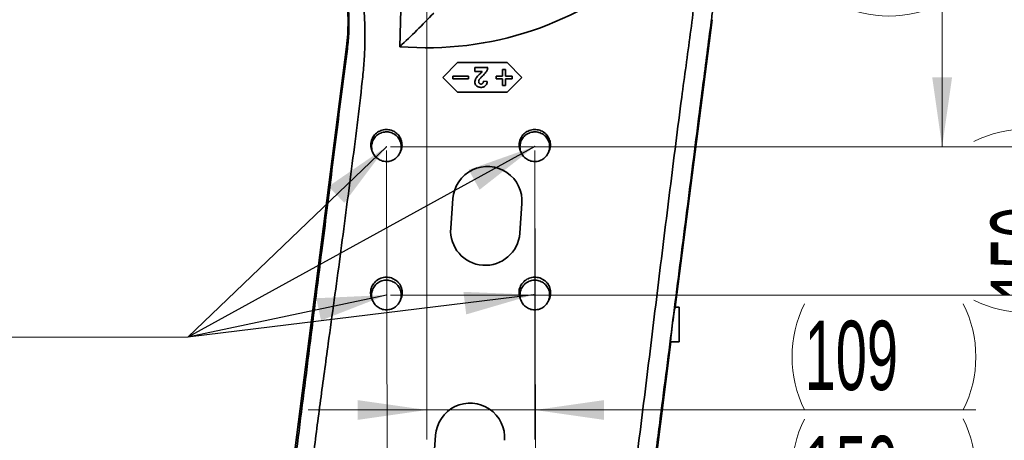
# Model space of a CAD drawing. Header units: millimetres. Extents: x 0 to 11920, y 0 to 8400.
# Tile 98 of 120: x 7771 to 8766, y 4467 to 4892. Entities that reach past the tile are written whole.
import ezdxf

# ---------------------------------------------------------------- set-up
doc = ezdxf.new("R2010")
doc.units = ezdxf.units.MM
doc.header["$LTSCALE"] = 20
doc.header["$PDSIZE"] = -1
doc.styles.add('SLDTEXTSTYLE0', font='TXT', dxfattribs={"width": 0.605})
doc.dimstyles.new('SLDDIMSTYLE2', dxfattribs={"dimtxt": 70, "dimasz": 70, "dimexe": 0, "dimexo": 0.0625, "dimgap": 17.5, "dimtad": 1, "dimdec": 1, "dimrnd": 1e-09, "dimzin": 12, "dimdsep": 46, "dimtxsty": 'SLDTEXTSTYLE0', "dimsah": 1, "dimcen": 0.09, "dimadec": 0, "dimazin": 3, "dimtfac": 1, "dimtmove": 0, "dimatfit": 0, "dimfxl": 1, "dimfrac": 2, "dimtolj": 1, "dimtzin": 12, "dimarcsym": 0})
doc.dimstyles.new('SLDDIMSTYLE5', dxfattribs={"dimtxt": 0.18, "dimasz": 70, "dimexe": 0, "dimexo": 0.0625, "dimgap": 0, "dimtad": 0, "dimtih": 1, "dimtoh": 1, "dimdec": 0, "dimrnd": 1e-09, "dimzin": 0, "dimdsep": 46, "dimtxsty": 'Standard', "dimsah": 1, "dimcen": 0.09, "dimadec": 0, "dimazin": 0, "dimtfac": 70, "dimtdec": 0, "dimtofl": 0, "dimtmove": 0, "dimatfit": 3, "dimfxl": 1, "dimfrac": 2, "dimtolj": 1, "dimtzin": 0, "dimarcsym": 0})

# ---------------------------------------------------------------- blocks, each defined once
blk = doc.blocks.new('_D_3')
at = {"color": 7, "linetype": 'Continuous', "lineweight": 0}
for p, q in [((8141.79, 4759.64), (8142.6, 4349.91)), ((8291.79, 4759.93), (8292.6, 4350.21)), ((8142.54, 4379.91), (8022.54, 4379.68)), ((8142.54, 4379.91), (8292.54, 4380.21)), ((8292.54, 4380.21), (8737.48, 4381.1))]:
    blk.add_line(p, q, dxfattribs=at)
at = {"color": 7, "linetype": 'Continuous', "lineweight": 18}
for centre, start, end in [((8671.71, 4434.68), 153.54904, 206.67914), ((8617.26, 4434.58), 333.54904, 26.67914)]:
    blk.add_arc(centre, 120.11, start, end, dxfattribs=at)
for points in [[(8142.54, 4379.91), (8072.52, 4389.78), (8072.56, 4369.78)], [(8292.54, 4380.21), (8362.56, 4370.35), (8362.52, 4390.35)]]:
    blk.add_solid(points, dxfattribs=at)
at = {"color": 7, "linetype": 'Continuous', "lineweight": 18, "insert": (8564.2, 4470.99), "char_height": 70, "attachment_point": 1, "rotation": 0.11409, "style": 'SLDTEXTSTYLE0'}
blk.add_mtext('150', dxfattribs=at)
blk = doc.blocks.new('_D_4')
at = {"color": 7, "linetype": 'Continuous', "lineweight": 0}
for p, q in [((8842.7, 4763.64), (8842.7, 4883.64)), ((8145.78, 4763.64), (8872.7, 4763.64)), ((8842.7, 4613.64), (8842.7, 4763.64)), ((8145.78, 4613.64), (8872.7, 4613.64)), ((8842.7, 4613.64), (8842.7, 4493.64))]:
    blk.add_line(p, q, dxfattribs=at)
at = {"color": 7, "linetype": 'Continuous', "lineweight": 18}
for centre, start, end in [((8788.99, 4661.41), 63.43495, 116.56505), ((8788.99, 4715.86), 243.43495, 296.56505)]:
    blk.add_arc(centre, 120.11, start, end, dxfattribs=at)
for points in [[(8842.7, 4763.64), (8852.7, 4833.64), (8832.7, 4833.64)], [(8842.7, 4613.64), (8832.7, 4543.64), (8852.7, 4543.64)]]:
    blk.add_solid(points, dxfattribs=at)
at = {"color": 7, "linetype": 'Continuous', "lineweight": 18, "insert": (8752.47, 4608.43), "char_height": 70, "attachment_point": 1, "rotation": 90, "style": 'SLDTEXTSTYLE0'}
blk.add_mtext('150', dxfattribs=at)
blk = doc.blocks.new('_D_5')
at = {"color": 7, "linetype": 'Continuous', "lineweight": 0}
for p, q in [((8182.78, 5209.64), (8182.78, 4467.35)), ((8291.78, 4759.93), (8291.78, 4467.35)), ((8182.78, 4497.35), (8062.78, 4497.35)), ((8182.78, 4497.35), (8291.78, 4497.35)), ((8291.78, 4497.35), (8737.48, 4497.35))]:
    blk.add_line(p, q, dxfattribs=at)
at = {"color": 7, "linetype": 'Continuous', "lineweight": 18}
for centre, start, end in [((8671.81, 4551.06), 153.43495, 206.56505), ((8617.37, 4551.06), 333.43495, 26.56505)]:
    blk.add_arc(centre, 120.11, start, end, dxfattribs=at)
for points in [[(8182.78, 4497.35), (8112.78, 4507.35), (8112.78, 4487.35)], [(8291.78, 4497.35), (8361.78, 4487.35), (8361.78, 4507.35)]]:
    blk.add_solid(points, dxfattribs=at)
at = {"color": 7, "linetype": 'Continuous', "lineweight": 18, "insert": (8564.38, 4587.58), "char_height": 70, "attachment_point": 1, "style": 'SLDTEXTSTYLE0'}
blk.add_mtext('109', dxfattribs=at)
blk = doc.blocks.new('_D_6')
at = {"color": 7, "linetype": 'Continuous', "lineweight": 0}
for p, q in [((8186.78, 5213.64), (8733.41, 5213.64)), ((8703.41, 4763.64), (8703.41, 5213.64)), ((8145.78, 4763.64), (8733.41, 4763.64))]:
    blk.add_line(p, q, dxfattribs=at)
at = {"color": 7, "linetype": 'Continuous', "lineweight": 18}
for centre, start, end in [((8649.69, 4961.41), 63.43495, 116.56505), ((8649.69, 5015.86), 243.43495, 296.56505)]:
    blk.add_arc(centre, 120.11, start, end, dxfattribs=at)
for points in [[(8703.41, 5213.64), (8693.41, 5143.64), (8713.41, 5143.64)], [(8703.41, 4763.64), (8713.41, 4833.64), (8693.41, 4833.64)]]:
    blk.add_solid(points, dxfattribs=at)
at = {"color": 7, "linetype": 'Continuous', "lineweight": 18, "insert": (8613.18, 4908.43), "char_height": 70, "attachment_point": 1, "rotation": 90, "style": 'SLDTEXTSTYLE0'}
blk.add_mtext('450', dxfattribs=at)
blk = doc.blocks.new('SW_NOTE_0_3')
at = {"color": 0, "linetype": 'Continuous', "lineweight": 0}
blk.add_line((-725.56, 0), (0, 0), dxfattribs=at)
blk.add_line((-725.56, 0), (0, 0), dxfattribs=at)
blk.add_line((-725.56, 0), (0, 0), dxfattribs=at)
blk.add_line((-725.56, 0), (0, 0), dxfattribs=at)
at = {"color": 0, "linetype": 'Continuous', "lineweight": 0, "char_height": 70, "attachment_point": 1, "style": 'SLDTEXTSTYLE0'}
for s, insert in [('Allowed positions for', (-733.62, 451.49)), ('attachments holes.', (-733.62, 361.27)), ('M12 through.', (-733.62, 271.05)), ('Watch out for cables', (-733.62, 180.83)), ('when drilling.', (-733.62, 90.6))]:
    blk.add_mtext(s, dxfattribs=dict(at, insert=insert))

msp = doc.modelspace()

# ---------------------------------------------------------------- linework, layer by layer
at = {"color": 7, "linetype": 'Continuous', "lineweight": 35}
for p, q in [((8155.357929, 4864.795817), (8157.052363, 4926.879622)), ((8433.763564, 4601.379019), (8470.880242, 4892.112329)), ((8101.448581, 4864.811087), (8012.367083, 4167.039634)), ((8213.777308, 4848.635074), (8198.777308, 4833.635074)), ((8263.777308, 4848.635074), (8213.777308, 4848.635074)), ((8278.777308, 4833.635074), (8263.777308, 4848.635074)), ((8231.174744, 4843.635074), (8231.174744, 4839.78892)), ((8244.251667, 4843.635074), (8231.174744, 4843.635074)), ((8231.174744, 4839.78892), (8238.606635, 4839.78892)), ((8259.277308, 4841.635074), (8259.277308, 4835.135074)), ((8262.277308, 4841.635074), (8259.277308, 4841.635074)), ((8262.277308, 4835.135074), (8262.277308, 4841.635074)), ((8198.777308, 4833.635074), (8213.777308, 4818.635074)), ((8224.777308, 4835.135074), (8208.777308, 4835.135074)), ((8208.777308, 4835.135074), (8208.777308, 4832.135074)), ((8208.777308, 4832.135074), (8224.777308, 4832.135074)), ((8224.777308, 4832.135074), (8224.777308, 4835.135074)), ((8243.738846, 4829.668728), (8239.892692, 4830.04533)), ((8252.777308, 4835.135074), (8252.777308, 4832.135074)), ((8259.277308, 4835.135074), (8252.777308, 4835.135074)), ((8252.777308, 4832.135074), (8259.277308, 4832.135074)), ((8259.277308, 4832.135074), (8259.277308, 4825.635074)), ((8268.777308, 4835.135074), (8262.277308, 4835.135074)), ((8262.277308, 4832.135074), (8268.777308, 4832.135074)), ((8262.277308, 4825.635074), (8262.277308, 4832.135074)), ((8263.777308, 4818.635074), (8278.777308, 4833.635074)), ((8268.777308, 4832.135074), (8268.777308, 4835.135074)), ((8213.777308, 4818.635074), (8263.777308, 4818.635074)), ((8259.277308, 4825.635074), (8262.277308, 4825.635074)), ((8127.489592, 4758.744922), (8128.249016, 4757.155945)), ((8155.3056, 4757.155945), (8156.065014, 4758.744902)), ((8277.489592, 4758.744922), (8278.249016, 4757.155945)), ((8305.3056, 4757.155945), (8306.065014, 4758.744902)), ((8206.772728, 4681.238693), (8208.969874, 4711.158128)), ((8278.781887, 4706.031454), (8276.584741, 4676.11202)), ((8127.31568, 4609.108805), (8128.249016, 4607.155945)), ((8155.3056, 4607.155945), (8156.238926, 4609.108784)), ((8277.31568, 4609.108805), (8278.249016, 4607.155945)), ((8305.3056, 4607.155945), (8306.238926, 4609.108784)), ((8433.589237, 4600.870746), (8433.763564, 4601.379019)), ((8437.777308, 4601.379019), (8433.763564, 4601.379019)), ((8437.777308, 4600.870746), (8437.777308, 4601.379019)), ((8437.777308, 4566.135074), (8437.777308, 4600.870746)), ((8408.046797, 4399.940718), (8429.26412, 4566.135074)), ((8429.109583, 4566.135074), (8437.777308, 4566.135074)), ((8189.195561, 4441.883219), (8191.392707, 4471.802653))]:
    msp.add_line(p, q, dxfattribs=at)
at = {"color": 8, "linetype": 'Continuous', "lineweight": 18}
for p, q in [((8470.880242, 4892.112329), (8470.025601, 4890.224808)), ((8101.448581, 4864.811087), (8102.327374, 4862.649196)), ((8437.777308, 4600.870746), (8433.589237, 4600.870746))]:
    msp.add_line(p, q, dxfattribs=at)
at = {"color": 7, "linetype": 'Continuous', "lineweight": 35}
for centre, start, end in [((8243.875881, 4708.594791), 355.8, 175.8), ((8241.678735, 4678.675357), 175.8, 355.8), ((8226.298713, 4469.239316), 355.8, 175.8)]:
    msp.add_arc(centre, 35, start, end, dxfattribs=at)
for centre, major_axis, ratio, start_param, end_param in [((8182.777308, 5197.353573), (0, 333.688894), 0.9988089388, 3.0592310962, 3.8696053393), ((8431.423024, 4583.635074), (2.316541, 17.499797), 0.0364192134, 0.1788476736, 3.1464136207)]:
    msp.add_ellipse(centre, major_axis=major_axis, ratio=ratio, start_param=start_param, end_param=end_param, dxfattribs=at)
for points, knots in [([(8470.024003, 4890.224639), (8470.659838, 4895.523999), (8471.932494, 4906.130932), (8473.08111, 4922.042511), (8473.696681, 4937.948444), (8473.752952, 4955.810143), (8473.004628, 4975.616501), (8471.137004, 4997.266245), (8468.243902, 5018.739362), (8464.329982, 5039.977867), (8459.42341, 5060.942334), (8453.97911, 5080.028994), (8448.276534, 5097.306693), (8442.528743, 5112.801913), (8436.247947, 5128.078297), (8431.570239, 5137.975051), (8429.232746, 5142.920546)], [0, 0, 0, 0, 0.0614231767, 0.1229415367, 0.1845251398, 0.246037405, 0.3297266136, 0.4134637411, 0.4971528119, 0.5800580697, 0.663010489, 0.7459162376, 0.8094292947, 0.8730025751, 0.9365382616, 1, 1, 1, 1]), ([(8452.661862, 5004.49978), (8453.336365, 4998.211467), (8454.686459, 4985.62471), (8455.545626, 4966.639741), (8455.570897, 4947.630666), (8454.729545, 4928.644908), (8452.512972, 4905.295201), (8448.930624, 4877.618489), (8444.558533, 4845.544231), (8437.481911, 4793.072764), (8428.30945, 4720.127322), (8416.714358, 4626.752098), (8405.425404, 4533.340201), (8395.378856, 4452.617707), (8386.14611, 4384.643442), (8378.175285, 4329.364296), (8372.75792, 4292.526344), (8370.049236, 4274.107351)], [0, 0, 0, 0, 0.0257745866, 0.0515906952, 0.0774240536, 0.1032463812, 0.1290261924, 0.1730067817, 0.2169907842, 0.260974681, 0.3888192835, 0.516664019, 0.6445085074, 0.7723517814, 0.848233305, 0.9241165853, 1, 1, 1, 1]), ([(8052.809568, 4313.089422), (8053.521432, 4320.599672), (8056.045274, 4347.22652), (8060.856024, 4392.926506), (8067.747471, 4450.127098), (8075.193023, 4507.260056), (8084.432728, 4574.788807), (8095.144283, 4652.755549), (8106.569705, 4741.258867), (8114.957712, 4806.295362), (8119.224947, 4848.01346), (8120.119543, 4866.290122), (8120.155731, 4884.605486), (8119.181681, 4902.879844), (8117.135311, 4921.03238), (8113.897697, 4938.683729), (8110.172494, 4953.874113), (8107.217471, 4962.962607), (8106.050571, 4966.551535)], [0, 0, 0, 0, 0.0343391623, 0.1217461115, 0.2091595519, 0.296579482, 0.3839952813, 0.5193920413, 0.6547889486, 0.790181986, 0.8178622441, 0.8456398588, 0.8734387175, 0.9012029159, 0.9289004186, 0.9565271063, 0.9828331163, 1, 1, 1, 1]), ([(8084.432749, 4974.269653), (8085.591554, 4971.74872), (8088.937972, 4964.468729), (8093.445443, 4951.993523), (8097.73872, 4936.876182), (8100.797332, 4921.455726), (8102.6501, 4905.84569), (8103.213422, 4891.142694), (8102.824653, 4877.436828), (8101.906836, 4869.019641), (8101.44794, 4864.811167)], [0, 0, 0, 0, 0.0740797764, 0.2139288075, 0.3538255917, 0.4937587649, 0.633717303, 0.7736882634, 0.8868473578, 1, 1, 1, 1]), ([(8084.491866, 4974.243049), (8085.787573, 4971.442862), (8088.584323, 4965.398733), (8092.226621, 4955.884705), (8096.163964, 4943.92184), (8099.750151, 4929.825814), (8102.292845, 4914.848932), (8103.626394, 4900.980024), (8104.001135, 4889.688221), (8103.804228, 4879.742046), (8103.306264, 4871.152368), (8102.653071, 4865.482811), (8102.326648, 4862.64954)], [0, 0, 0, 0, 0.0805556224, 0.17387717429, 0.2671357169, 0.41069925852, 0.55426291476, 0.66480511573, 0.77534489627, 0.85023003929, 0.9251548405, 1, 1, 1, 1]), ([(8189.551724, 4898.707928), (8183.887764, 4892.878999), (8172.558075, 4881.219322), (8161.091908, 4870.270888), (8155.357929, 4864.795817)], [0, 0, 0, 0, 0.4999219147, 1, 1, 1, 1]), ([(8406.157693, 4392.435006), (8408.511411, 4410.730778), (8413.218847, 4447.322339), (8420.04315, 4500.388024), (8426.61656, 4551.605006), (8432.93719, 4600.971739), (8439.224542, 4650.270305), (8445.417435, 4698.930534), (8451.543514, 4747.013184), (8456.954614, 4789.310793), (8461.726474, 4826.410327), (8465.848466, 4858.287574), (8468.63347, 4879.580364), (8470.025763, 4890.225166)], [0, 0, 0, 0, 0.1101406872, 0.2202814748, 0.319490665, 0.4186991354, 0.5179389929, 0.6171807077, 0.7127981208, 0.8084116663, 0.8722785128, 0.9361488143, 1, 1, 1, 1]), ([(8102.327464, 4862.648975), (8100.58578, 4849.089292), (8097.102208, 4821.96835), (8091.94008, 4781.128531), (8086.798799, 4740.247026), (8081.666055, 4699.345917), (8073.839592, 4637.362907), (8063.328532, 4554.286326), (8051.936854, 4463.944791), (8042.254929, 4387.628016), (8034.316377, 4325.273052), (8027.17352, 4269.129691), (8020.840488, 4219.169431), (8016.964044, 4188.49781), (8014.944188, 4172.390848), (8014.756252, 4170.892184)], [0, 0, 0, 0, 0.0590012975, 0.1180094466, 0.1770332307, 0.2360616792, 0.2950800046, 0.4456866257, 0.5962936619, 0.6865414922, 0.7767910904, 0.86704045, 0.9302769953, 0.9935126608, 1, 1, 1, 1]), ([(8238.606635, 4839.78892), (8238.311139, 4839.362509), (8237.711619, 4838.49738), (8236.32467, 4837.264722), (8234.728867, 4835.8598), (8233.652665, 4834.68166), (8233.113846, 4834.091805)], [0, 0, 0, 0, 0.1956793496, 0.3970060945, 0.6981007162, 1, 1, 1, 1]), ([(8238.843013, 4835.133471), (8239.459359, 4835.733931), (8240.692603, 4836.935387), (8242.582835, 4839.043032), (8243.877693, 4841.346161), (8244.154473, 4843.040198), (8244.251667, 4843.635074)], [0, 0, 0, 0, 0.2503302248, 0.5008841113, 0.8247311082, 1, 1, 1, 1]), ([(8233.113846, 4834.091805), (8232.843815, 4833.72285), (8232.30334, 4832.984376), (8231.509195, 4831.477084), (8231.195085, 4830.112613), (8231.17724, 4829.203013), (8231.174744, 4829.075779)], [0, 0, 0, 0, 0.25015515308, 0.50069311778, 0.93015713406, 1, 1, 1, 1]), ([(8231.174744, 4829.075779), (8231.228409, 4828.44165), (8231.336269, 4827.167137), (8232.33097, 4825.56686), (8233.719245, 4824.388952), (8235.43582, 4823.73178), (8236.679179, 4823.667711), (8237.312564, 4823.635074)], [0, 0, 0, 0, 0.2061036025, 0.4142400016, 0.5957861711, 0.7940876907, 1, 1, 1, 1]), ([(8235.020897, 4829.592606), (8235.032189, 4829.798554), (8235.065333, 4830.403086), (8235.353652, 4831.191717), (8235.670578, 4831.718804), (8235.782115, 4831.904305)], [0, 0, 0, 0, 0.2508541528, 0.736348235, 1, 1, 1, 1]), ([(8237.392692, 4826.968407), (8237.043093, 4826.995445), (8236.461293, 4827.040441), (8235.766976, 4827.485498), (8235.332993, 4828.031508), (8235.058602, 4828.755193), (8235.034524, 4829.289957), (8235.020897, 4829.592606)], [0, 0, 0, 0, 0.257606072, 0.4287059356, 0.599830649, 0.7735247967, 1, 1, 1, 1]), ([(8235.782115, 4831.904305), (8236.012591, 4832.195467), (8236.588355, 4832.922837), (8237.643544, 4833.971185), (8238.442981, 4834.745841), (8238.843013, 4835.133471)], [0, 0, 0, 0, 0.2500835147, 0.6247486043, 1, 1, 1, 1]), ([(8237.312564, 4823.635074), (8237.800012, 4823.660111), (8238.773165, 4823.710095), (8240.303555, 4824.136065), (8241.798221, 4825.000488), (8243.065608, 4826.593618), (8243.563439, 4828.261757), (8243.699304, 4829.351552), (8243.738846, 4829.668728)], [0, 0, 0, 0, 0.1480331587, 0.2955369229, 0.4791535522, 0.6640014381, 0.9022102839, 1, 1, 1, 1]), ([(8239.892692, 4830.04533), (8239.843096, 4829.54024), (8239.767556, 4828.770934), (8239.318694, 4827.817813), (8238.746296, 4827.283838), (8238.066457, 4827.003368), (8237.612821, 4826.979829), (8237.392692, 4826.968407)], [0, 0, 0, 0, 0.3396404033, 0.5173079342, 0.6968882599, 0.852913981, 1, 1, 1, 1]), ([(8127.535962, 4758.768639), (8127.394089, 4759.033471), (8126.836554, 4760.07421), (8126.281077, 4762.071923), (8125.913649, 4764.674503), (8126.011962, 4767.303498), (8126.553173, 4769.871682), (8127.512498, 4772.317156), (8128.878836, 4774.564705), (8130.600439, 4776.56669), (8132.645651, 4778.249999), (8134.949421, 4779.585162), (8137.454507, 4780.511713), (8140.087566, 4781.019651), (8142.77305, 4781.073702), (8145.435156, 4780.687033), (8147.992552, 4779.853495), (8150.374429, 4778.612), (8152.504611, 4776.984518), (8154.328686, 4775.034392), (8155.78496, 4772.805998), (8156.846517, 4770.378085), (8157.468379, 4767.810704), (8157.661352, 4765.181674), (8157.376266, 4762.571574), (8156.834665, 4760.39903), (8156.228045, 4759.193323), (8156.014422, 4758.76873)], [0, 0, 0, 0, 0.0142878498, 0.0561485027, 0.0977392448, 0.1393274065, 0.1808016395, 0.222272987, 0.2638405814, 0.3054075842, 0.3472503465, 0.3890961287, 0.4312222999, 0.4733527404, 0.5156517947, 0.5579534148, 0.6002898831, 0.6426259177, 0.6848262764, 0.72702335, 0.7689675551, 0.8109070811, 0.8525957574, 0.8942810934, 0.935843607, 0.9774071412, 1, 1, 1, 1]), ([(8126.777308, 4763.635074), (8126.817757, 4764.465682), (8126.899822, 4766.150863), (8127.55125, 4768.59724), (8128.585443, 4770.924045), (8129.989993, 4773.024931), (8131.740862, 4774.878928), (8133.76169, 4776.396121), (8136.026544, 4777.566818), (8138.434107, 4778.329123), (8140.957381, 4778.684177), (8143.48142, 4778.608763), (8145.979829, 4778.107681), (8148.338677, 4777.203323), (8150.531113, 4775.901593), (8152.460467, 4774.26713), (8154.099799, 4772.310163), (8155.379499, 4770.126644), (8156.279322, 4767.735813), (8156.761049, 4765.252026), (8156.819786, 4762.700195), (8156.450369, 4760.200258), (8155.663418, 4757.77498), (8154.487855, 4755.539824), (8152.943725, 4753.512746), (8151.096172, 4751.791465), (8148.967755, 4750.390532), (8146.654857, 4749.374802), (8144.180996, 4748.758247), (8141.660185, 4748.563383), (8139.118823, 4748.801607), (8136.673506, 4749.453616), (8134.352381, 4750.520498), (8132.262558, 4751.947372), (8130.426552, 4753.720505), (8128.928788, 4755.757588), (8127.789806, 4758.035606), (8126.958026, 4760.666905), (8126.841621, 4762.578765), (8126.777308, 4763.635074)], [0, 0, 0, 0, 0.0264438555, 0.0536506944, 0.0800950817, 0.107306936, 0.1337697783, 0.1610043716, 0.1874456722, 0.214656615, 0.2410912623, 0.2682917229, 0.2947345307, 0.3219398, 0.3484044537, 0.3756314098, 0.4021293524, 0.4293947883, 0.4558962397, 0.4831699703, 0.5096354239, 0.5368727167, 0.563315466, 0.5905281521, 0.6169627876, 0.6441636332, 0.6706050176, 0.6978090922, 0.7242710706, 0.7514951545, 0.7779894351, 0.8052504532, 0.8317550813, 0.859031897, 0.8855002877, 0.91274061, 0.9391849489, 0.9663994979, 1, 1, 1, 1]), ([(8277.535962, 4758.768639), (8277.394089, 4759.033471), (8276.836554, 4760.07421), (8276.281077, 4762.071923), (8275.913649, 4764.674503), (8276.011962, 4767.303498), (8276.553173, 4769.871682), (8277.512498, 4772.317156), (8278.878836, 4774.564705), (8280.600439, 4776.56669), (8282.645651, 4778.249999), (8284.949421, 4779.585162), (8287.454507, 4780.511713), (8290.087566, 4781.019651), (8292.77305, 4781.073702), (8295.435156, 4780.687033), (8297.992552, 4779.853495), (8300.374429, 4778.612), (8302.504611, 4776.984518), (8304.328686, 4775.034392), (8305.78496, 4772.805998), (8306.846517, 4770.378085), (8307.468379, 4767.810704), (8307.661352, 4765.181674), (8307.376266, 4762.571574), (8306.834665, 4760.39903), (8306.228045, 4759.193323), (8306.014422, 4758.76873)], [0, 0, 0, 0, 0.0142878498, 0.0561485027, 0.0977392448, 0.1393274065, 0.1808016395, 0.222272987, 0.2638405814, 0.3054075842, 0.3472503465, 0.3890961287, 0.4312222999, 0.4733527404, 0.5156517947, 0.5579534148, 0.6002898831, 0.6426259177, 0.6848262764, 0.72702335, 0.7689675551, 0.8109070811, 0.8525957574, 0.8942810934, 0.935843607, 0.9774071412, 1, 1, 1, 1]), ([(8276.777308, 4763.635074), (8276.817757, 4764.465682), (8276.899822, 4766.150863), (8277.55125, 4768.59724), (8278.585443, 4770.924045), (8279.989993, 4773.024931), (8281.740862, 4774.878928), (8283.76169, 4776.396121), (8286.026544, 4777.566818), (8288.434107, 4778.329123), (8290.957381, 4778.684177), (8293.48142, 4778.608763), (8295.979829, 4778.107681), (8298.338677, 4777.203323), (8300.531113, 4775.901593), (8302.460467, 4774.26713), (8304.099799, 4772.310163), (8305.379499, 4770.126644), (8306.279322, 4767.735813), (8306.761049, 4765.252026), (8306.819786, 4762.700195), (8306.450369, 4760.200258), (8305.663418, 4757.77498), (8304.487855, 4755.539824), (8302.943725, 4753.512746), (8301.096172, 4751.791465), (8298.967755, 4750.390532), (8296.654857, 4749.374802), (8294.180996, 4748.758247), (8291.660185, 4748.563383), (8289.118823, 4748.801607), (8286.673506, 4749.453616), (8284.352381, 4750.520498), (8282.262558, 4751.947372), (8280.426552, 4753.720505), (8278.928788, 4755.757588), (8277.789806, 4758.035606), (8276.958026, 4760.666905), (8276.841621, 4762.578765), (8276.777308, 4763.635074)], [0, 0, 0, 0, 0.0264438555, 0.0536506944, 0.0800950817, 0.107306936, 0.1337697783, 0.1610043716, 0.1874456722, 0.214656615, 0.2410912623, 0.2682917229, 0.2947345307, 0.3219398, 0.3484044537, 0.3756314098, 0.4021293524, 0.4293947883, 0.4558962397, 0.4831699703, 0.5096354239, 0.5368727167, 0.563315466, 0.5905281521, 0.6169627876, 0.6441636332, 0.6706050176, 0.6978090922, 0.7242710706, 0.7514951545, 0.7779894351, 0.8052504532, 0.8317550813, 0.859031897, 0.8855002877, 0.91274061, 0.9391849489, 0.9663994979, 1, 1, 1, 1]), ([(8127.362599, 4609.132805), (8127.219086, 4609.400679), (8126.654799, 4610.453946), (8126.09248, 4612.475944), (8125.720352, 4615.11049), (8125.819687, 4617.771911), (8126.367381, 4620.37184), (8127.338375, 4622.847595), (8128.721435, 4625.122988), (8130.464139, 4627.149735), (8132.534433, 4628.853831), (8134.866382, 4630.205406), (8137.40206, 4631.143308), (8140.067152, 4631.657429), (8142.785247, 4631.712115), (8145.479605, 4631.320735), (8148.067962, 4630.477073), (8150.478693, 4629.220523), (8152.634718, 4627.573311), (8154.481016, 4625.599492), (8155.955116, 4623.343981), (8157.029783, 4620.886393), (8157.659433, 4618.287544), (8157.854968, 4615.626144), (8157.566575, 4612.983817), (8157.018323, 4610.784045), (8156.404113, 4609.563078), (8156.187711, 4609.132901)], [0, 0, 0, 0, 0.0142772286, 0.0561373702, 0.0977306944, 0.1393214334, 0.1807998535, 0.2222753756, 0.2638465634, 0.3054171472, 0.3472607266, 0.3891073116, 0.4312306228, 0.4733581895, 0.5156516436, 0.5579476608, 0.6002778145, 0.6426075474, 0.6848031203, 0.7269954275, 0.7689379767, 0.810875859, 0.8525663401, 0.8942534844, 0.9358201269, 0.9773877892, 1, 1, 1, 1]), ([(8126.777308, 4613.635074), (8126.819435, 4614.477574), (8126.903692, 4616.162613), (8127.558212, 4618.620213), (8128.593709, 4620.933541), (8130.003787, 4623.044723), (8131.752579, 4624.884425), (8133.781089, 4626.410588), (8136.039651, 4627.56764), (8138.457126, 4628.336333), (8140.969991, 4628.681158), (8143.505391, 4628.607576), (8145.990981, 4628.10167), (8148.360685, 4627.193927), (8150.539979, 4625.892767), (8152.478058, 4624.250844), (8154.105241, 4622.298875), (8155.390881, 4620.105401), (8156.280202, 4617.723177), (8156.765137, 4615.228184), (8156.815414, 4612.688042), (8156.446729, 4610.176332), (8155.654685, 4607.765177), (8154.476574, 4605.51849), (8152.93257, 4603.506082), (8151.078317, 4601.775409), (8148.955548, 4600.387045), (8146.632612, 4599.365977), (8144.168481, 4598.758305), (8141.636236, 4598.562587), (8139.10702, 4598.805793), (8136.650494, 4599.460729), (8134.342824, 4600.528787), (8132.242921, 4601.961481), (8130.421024, 4603.732151), (8128.91467, 4605.777189), (8127.788851, 4608.048659), (8126.95597, 4610.678582), (8126.841151, 4612.578592), (8126.777308, 4613.635074)], [0, 0, 0, 0, 0.0268251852, 0.05365153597, 0.08047863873, 0.10730805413, 0.13415557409, 0.16100475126, 0.18783020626, 0.2146557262, 0.24147369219, 0.26829009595, 0.2951154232, 0.3219384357, 0.34878532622, 0.37563089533, 0.40251250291, 0.42939510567, 0.45628171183, 0.48317062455, 0.51002078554, 0.53687272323, 0.56369969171, 0.59052689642, 0.6173449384, 0.64416155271, 0.67098551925, 0.69780718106, 0.72465138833, 0.75149407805, 0.77837176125, 0.80525021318, 0.83214000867, 0.85903207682, 0.88588521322, 0.91274023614, 0.93956885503, 0.96639788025, 1, 1, 1, 1]), ([(8277.362599, 4609.132805), (8277.219086, 4609.400679), (8276.654799, 4610.453946), (8276.09248, 4612.475944), (8275.720352, 4615.11049), (8275.819687, 4617.771911), (8276.367381, 4620.37184), (8277.338375, 4622.847595), (8278.721435, 4625.122988), (8280.464139, 4627.149735), (8282.534433, 4628.853831), (8284.866382, 4630.205406), (8287.40206, 4631.143308), (8290.067152, 4631.657429), (8292.785247, 4631.712115), (8295.479605, 4631.320735), (8298.067962, 4630.477073), (8300.478693, 4629.220523), (8302.634718, 4627.573311), (8304.481016, 4625.599492), (8305.955116, 4623.343981), (8307.029783, 4620.886393), (8307.659433, 4618.287544), (8307.854968, 4615.626144), (8307.566575, 4612.983817), (8307.018323, 4610.784045), (8306.404113, 4609.563078), (8306.187711, 4609.132901)], [0, 0, 0, 0, 0.0142772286, 0.0561373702, 0.0977306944, 0.1393214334, 0.1807998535, 0.2222753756, 0.2638465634, 0.3054171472, 0.3472607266, 0.3891073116, 0.4312306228, 0.4733581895, 0.5156516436, 0.5579476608, 0.6002778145, 0.6426075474, 0.6848031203, 0.7269954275, 0.7689379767, 0.810875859, 0.8525663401, 0.8942534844, 0.9358201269, 0.9773877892, 1, 1, 1, 1]), ([(8276.777308, 4613.635074), (8276.819435, 4614.477574), (8276.903692, 4616.162613), (8277.558212, 4618.620213), (8278.593709, 4620.933541), (8280.003787, 4623.044723), (8281.752579, 4624.884425), (8283.781089, 4626.410588), (8286.039651, 4627.56764), (8288.457126, 4628.336333), (8290.969991, 4628.681158), (8293.505391, 4628.607576), (8295.990981, 4628.10167), (8298.360685, 4627.193927), (8300.539979, 4625.892767), (8302.478058, 4624.250844), (8304.105241, 4622.298875), (8305.390881, 4620.105401), (8306.280202, 4617.723177), (8306.765137, 4615.228184), (8306.815414, 4612.688042), (8306.446729, 4610.176332), (8305.654685, 4607.765177), (8304.476574, 4605.51849), (8302.93257, 4603.506082), (8301.078317, 4601.775409), (8298.955548, 4600.387045), (8296.632612, 4599.365977), (8294.168481, 4598.758305), (8291.636236, 4598.562587), (8289.10702, 4598.805793), (8286.650494, 4599.460729), (8284.342824, 4600.528787), (8282.242921, 4601.961481), (8280.421024, 4603.732151), (8278.91467, 4605.777189), (8277.788851, 4608.048659), (8276.95597, 4610.678582), (8276.841151, 4612.578592), (8276.777308, 4613.635074)], [0, 0, 0, 0, 0.0268251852, 0.053651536, 0.0804786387, 0.1073080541, 0.1341555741, 0.1610047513, 0.1878302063, 0.2146557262, 0.2414736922, 0.2682900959, 0.2951154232, 0.3219384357, 0.3487853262, 0.3756308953, 0.4025125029, 0.4293951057, 0.4562817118, 0.4831706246, 0.5100207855, 0.5368727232, 0.5636996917, 0.5905268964, 0.6173449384, 0.6441615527, 0.6709855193, 0.6978071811, 0.7246513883, 0.7514940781, 0.7783717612, 0.8052502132, 0.8321400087, 0.8590320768, 0.8858852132, 0.9127402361, 0.939568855, 0.9663978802, 1, 1, 1, 1])]:
    msp.add_open_spline(points, degree=3, knots=knots, dxfattribs=at)
at = {"color": 7, "linetype": 'Continuous', "lineweight": 0}
for p in [(8141.777605, 4763.635074), (8291.777308, 4763.933763), (8141.777605, 4613.635074), (8290.521685, 4613.933763)]:
    msp.add_point(p, dxfattribs=at)

# ---------------------------------------------------------------- block references
msp.add_blockref('SW_NOTE_0_3', (7941.111062, 4571.111137), dxfattribs=at)

# ---------------------------------------------------------------- dimensions: what is measured, and where the dimension line sits
at = {"color": 7, "linetype": 'Continuous', "lineweight": 18}
dim = msp.add_linear_dim(base=(8291.777308, 4497.346001), p1=(8182.777308, 5213.635074), p2=(8291.777308, 4763.933763), text='(<>)', dimstyle='SLDDIMSTYLE2', dxfattribs=at)
dim.commit()
dim.dimension.update_dxf_attribs({"geometry": '_D_5', "text_midpoint": (8644.590151, 4497.346001), "dimtype": 160})
for base, p1, p2, angle, picture, middle in [((8703.409999, 5213.635074), (8141.777605, 4763.635074), (8182.777308, 5213.635074), 90, '_D_6', (8703.409999, 4988.635074)), ((8842.702818, 4763.635074), (8141.777605, 4613.635074), (8141.777605, 4763.635074), 90, '_D_4', (8842.702818, 4688.635074)), ((8292.541398, 4380.213458), (8141.777605, 4763.635074), (8291.777308, 4763.933763), 0.114091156, '_D_3', (8644.590151, 4380.914482))]:
    dim = msp.add_linear_dim(base=base, p1=p1, p2=p2, angle=angle, text='(<>)', dimstyle='SLDDIMSTYLE2', dxfattribs=at)
    dim.commit()
    dim.dimension.update_dxf_attribs({"geometry": picture, "text_midpoint": middle, "dimtype": 160})

# ---------------------------------------------------------------- leaders
at = {"color": 7, "linetype": 'Continuous', "lineweight": 0}
for points in [[(8291.777308, 4763.933763), (7941.111062, 4571.111137)], [(8141.777605, 4763.635074), (7941.111062, 4571.111137)], [(8290.521685, 4613.933763), (7941.111062, 4571.111137)], [(8141.777605, 4613.635074), (7941.111062, 4571.111137)]]:
    msp.add_leader(points, dimstyle='SLDDIMSTYLE5', dxfattribs=at)

doc.saveas('drawing.dxf')
